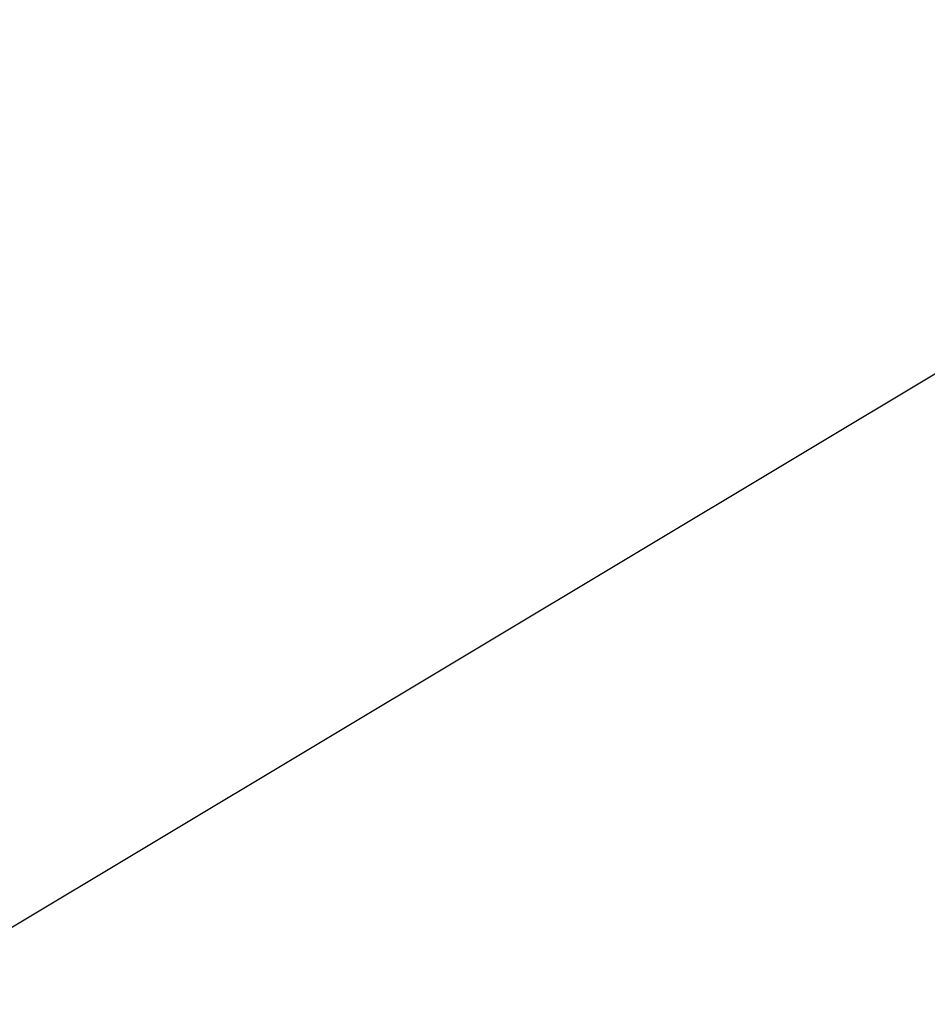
# Model space of a CAD drawing. Extents: x 1 to 133, y -67 to 66.
# Tile 240 of 256: x 24.3833 to 24.38891, y -13.58163 to -13.57555. Entities that reach past the tile are written whole.
import ezdxf

# ---------------------------------------------------------------- set-up
doc = ezdxf.new("R2010")
doc.units = 0
doc.header["$LTSCALE"] = 25.4
doc.layers.get('0').update_dxf_attribs({"color": 13, "linetype": 'CONTINUOUS'})

# ---------------------------------------------------------------- blocks, each defined once
blk = doc.blocks.new('MEKONG-4698_STL')
at = {"color": 250}
blk.add_line((26.0261993, -12.5963984, 987.5465698), (24.2599106, -13.6550875, 987.5463867), dxfattribs=at)
blk.add_line((26.0261993, -12.5963984, 987.5465698), (24.2599106, -13.6550875, 987.5463867), dxfattribs=at)
mesh = blk.add_polyface(dxfattribs=at)
corners = [(25.8417759, -11.0801373, 45.2547836), (25.8417759, 11.0747728, 45.2580872), (24.3833981, -0.0026822, 45.2564354), (30.1175156, -21.4026833, 45.2532463), (30.1175156, 21.3973179, 45.2596245), (36.9192314, -30.2668533, 45.2519264), (36.9192314, 30.261488, 45.2609444), (45.7834015, -37.0685692, 45.2509117), (45.7834015, 37.0632019, 45.2619591), (56.1059456, -41.3443069, 45.2502747), (56.1059456, 41.3389435, 45.2625961), (67.183403, -42.8026848, 45.2500572), (67.183403, 42.7973175, 45.2628136), (78.2608566, -41.3443069, 45.2502747), (78.2608566, 41.3389435, 45.2625961), (88.5834045, -37.0685692, 45.2509117), (88.5834045, 37.0632019, 45.2619591), (97.4475708, -30.2668533, 45.2519264), (97.4475708, 30.261488, 45.2609444), (104.2492828, -21.4026833, 45.2532463), (104.2492828, 21.3973179, 45.2596245), (108.5250244, -11.0801373, 45.2547836), (108.5250244, 11.0747728, 45.2580872), (109.9834061, -0.0026822, 45.2564354)]
mesh.append_faces([[corners[k] for k in face] for face in [(0, 1, 2), (22, 21, 23)]], dxfattribs={"vtx0": -1, "color": 250})
mesh.append_faces([[corners[k] for k in face] for face in [(1, 3, 4), (4, 5, 6), (6, 7, 8), (8, 9, 10), (10, 11, 12), (12, 13, 14), (14, 15, 16), (16, 17, 18), (18, 19, 20), (20, 21, 22)]], dxfattribs={"vtx0": -1, "vtx1": -1, "color": 250})
mesh.append_faces([[corners[k] for k in face] for face in [(1, 0, 3), (4, 3, 5), (6, 5, 7), (8, 7, 9), (10, 9, 11), (12, 11, 13), (14, 13, 15), (16, 15, 17), (18, 17, 19), (20, 19, 21)]], dxfattribs={"vtx0": -1, "vtx2": -1, "color": 250})

msp = doc.modelspace()

# ---------------------------------------------------------------- block references
at = {"color": 0}
msp.add_blockref('MEKONG-4698_STL', (0, 0), dxfattribs=at)

doc.saveas('drawing.dxf')
